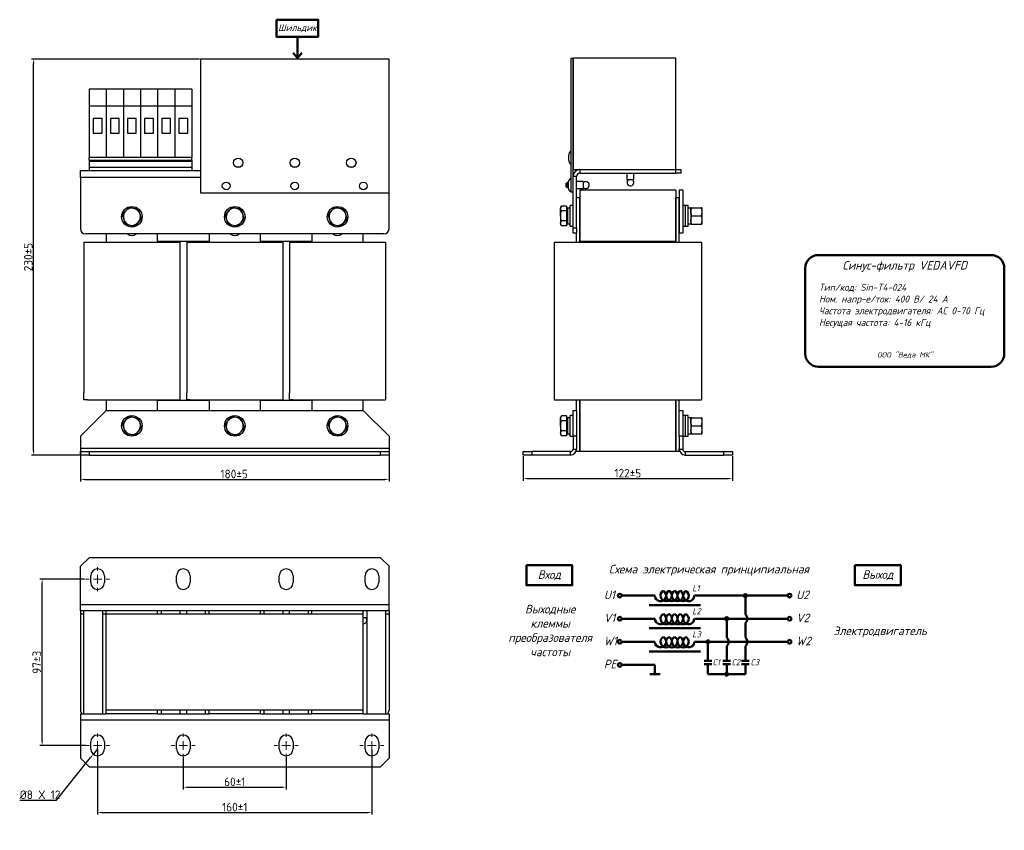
# Model space of a CAD drawing. Header units: millimetres. Extents: x 35 to 609, y 57 to 530.
import ezdxf

# ---------------------------------------------------------------- set-up
doc = ezdxf.new("R2010")
doc.units = ezdxf.units.MM
doc.layers.get('0').update_dxf_attribs({"lineweight": 50})
doc.styles.add('GOST-2.304_Type-B', font='GOST Common.ttf')
doc.styles.add('GOST-2.304_Type-B_italic', font='GOST Common Italic.ttf')
doc.dimstyles.new('ISO-25', dxfattribs={"dimtxt": 5, "dimasz": 2.5, "dimexe": 1.25, "dimexo": 0.625, "dimtad": 1, "dimtoh": 1, "dimdec": 0, "dimtxsty": 'GOST-2.304_Type-B', "dimcen": 2.5, "dimadec": 0, "dimazin": 0, "dimtfac": 1, "dimtdec": 0, "dimtmove": 0, "dimatfit": 3, "dimfxl": 1, "dimarcsym": 0})

# ---------------------------------------------------------------- blocks, each defined once
blk = doc.blocks.new('*D30')
at = {"color": 0, "linetype": 'Continuous', "lineweight": -2, "transparency": 16777216}
for p, q in [((70.28, 278.98), (70.28, 260.13)), ((250.28, 278.98), (250.28, 260.13)), ((72.78, 261.38), (247.78, 261.38))]:
    blk.add_line(p, q, dxfattribs=at)
at = {"color": 0, "linetype": 'Continuous', "transparency": 16777216}
for points in [[(72.78, 261.8), (72.78, 260.96), (70.28, 261.38)], [(247.78, 261.8), (247.78, 260.96), (250.28, 261.38)]]:
    blk.add_solid(points, dxfattribs=at)
at = {"layer": 'Defpoints', "color": 0, "linetype": 'Continuous', "transparency": 16777216}
for p in [(70.28, 279.6), (250.28, 279.6), (250.28, 261.38)]:
    blk.add_point(p, dxfattribs=at)
at = {"color": 0, "linetype": 'Continuous', "lineweight": 18, "transparency": 16777216, "insert": (159.92, 267), "char_height": 5, "attachment_point": 2, "style": 'GOST-2.304_Type-B'}
blk.add_mtext('180%%P5', dxfattribs=at)
blk = doc.blocks.new('*D31')
at = {"color": 0, "linetype": 'Continuous', "lineweight": -2, "transparency": 16777216}
for p, q in [((139.66, 506.6), (41.69, 506.6)), ((42.94, 278.1), (42.94, 504.1)), ((69.66, 275.6), (41.69, 275.6))]:
    blk.add_line(p, q, dxfattribs=at)
at = {"color": 0, "linetype": 'Continuous', "transparency": 16777216}
for points in [[(42.52, 504.1), (43.36, 504.1), (42.94, 506.6)], [(42.52, 278.1), (43.36, 278.1), (42.94, 275.6)]]:
    blk.add_solid(points, dxfattribs=at)
at = {"layer": 'Defpoints', "color": 0, "linetype": 'Continuous', "transparency": 16777216}
for p in [(42.94, 506.6), (140.28, 506.6), (70.28, 275.6)]:
    blk.add_point(p, dxfattribs=at)
at = {"color": 0, "linetype": 'Continuous', "lineweight": 18, "transparency": 16777216, "insert": (39.81, 391.1), "char_height": 5, "attachment_point": 5, "rotation": 90, "style": 'GOST-2.304_Type-B'}
blk.add_mtext('230%%P5', dxfattribs=at)
blk = doc.blocks.new('*D28')
at = {"color": 0, "linetype": 'Continuous', "lineweight": -2, "transparency": 16777216}
for p, q in [((130.28, 99.04), (130.28, 80.52)), ((190.28, 99.04), (190.28, 80.52)), ((132.78, 81.77), (187.78, 81.77))]:
    blk.add_line(p, q, dxfattribs=at)
at = {"color": 0, "linetype": 'Continuous', "transparency": 16777216}
for points in [[(132.78, 82.19), (132.78, 81.35), (130.28, 81.77)], [(187.78, 82.19), (187.78, 81.35), (190.28, 81.77)]]:
    blk.add_solid(points, dxfattribs=at)
at = {"layer": 'Defpoints', "color": 0, "linetype": 'Continuous', "transparency": 16777216}
for p in [(130.28, 99.66), (190.28, 99.66), (190.28, 81.77)]:
    blk.add_point(p, dxfattribs=at)
at = {"color": 0, "linetype": 'Continuous', "lineweight": 18, "transparency": 16777216, "insert": (160.28, 87.4), "char_height": 5, "attachment_point": 2, "style": 'GOST-2.304_Type-B'}
blk.add_mtext('60%%P1', dxfattribs=at)
blk = doc.blocks.new('*D27')
at = {"color": 0, "linetype": 'Continuous', "lineweight": -2, "transparency": 16777216}
for p, q in [((80.28, 103.54), (80.28, 65.75)), ((240.28, 103.54), (240.28, 65.75)), ((82.78, 67), (237.78, 67))]:
    blk.add_line(p, q, dxfattribs=at)
at = {"color": 0, "linetype": 'Continuous', "transparency": 16777216}
for points in [[(82.78, 67.42), (82.78, 66.59), (80.28, 67)], [(237.78, 67.42), (237.78, 66.59), (240.28, 67)]]:
    blk.add_solid(points, dxfattribs=at)
at = {"layer": 'Defpoints', "color": 0, "linetype": 'Continuous', "transparency": 16777216}
for p in [(80.28, 104.16), (240.28, 104.16), (240.28, 67)]:
    blk.add_point(p, dxfattribs=at)
at = {"color": 0, "linetype": 'Continuous', "lineweight": 18, "transparency": 16777216, "insert": (160.28, 72.63), "char_height": 5, "attachment_point": 2, "style": 'GOST-2.304_Type-B'}
blk.add_mtext('160%%P1', dxfattribs=at)
blk = doc.blocks.new('*D29')
at = {"color": 0, "linetype": 'Continuous', "lineweight": -2, "transparency": 16777216}
for p, q in [((72.66, 203.16), (46.66, 203.16)), ((47.91, 108.66), (47.91, 200.66)), ((73.16, 106.16), (46.66, 106.16))]:
    blk.add_line(p, q, dxfattribs=at)
at = {"color": 0, "linetype": 'Continuous', "transparency": 16777216}
for points in [[(47.49, 200.66), (48.32, 200.66), (47.91, 203.16)], [(47.49, 108.66), (48.32, 108.66), (47.91, 106.16)]]:
    blk.add_solid(points, dxfattribs=at)
at = {"layer": 'Defpoints', "color": 0, "linetype": 'Continuous', "transparency": 16777216}
for p in [(47.91, 203.16), (73.28, 203.16), (73.78, 106.16)]:
    blk.add_point(p, dxfattribs=at)
at = {"color": 0, "linetype": 'Continuous', "lineweight": 18, "transparency": 16777216, "insert": (42.28, 154.66), "char_height": 5, "attachment_point": 2, "rotation": 90, "style": 'GOST-2.304_Type-B'}
blk.add_mtext('97%%P3', dxfattribs=at)
blk = doc.blocks.new('*D26')
at = {"color": 0, "linetype": 'Continuous', "lineweight": -2, "transparency": 16777216}
for p, q in [((80.28, 104.16), (77.78, 101.04)), ((56.36, 74.25), (76.22, 99.09)), ((34.81, 74.25), (56.36, 74.25))]:
    blk.add_line(p, q, dxfattribs=at)
at = {"color": 0, "linetype": 'Continuous', "transparency": 16777216}
blk.add_solid([(75.9, 99.35), (76.55, 98.83), (77.78, 101.04)], dxfattribs=at)
at = {"layer": 'Defpoints', "color": 0, "linetype": 'Continuous', "transparency": 16777216}
for p in [(80.28, 104.16), (77.78, 101.04)]:
    blk.add_point(p, dxfattribs=at)
at = {"color": 0, "linetype": 'Continuous', "lineweight": 18, "transparency": 16777216, "insert": (34.81, 79.88), "char_height": 5, "attachment_point": 1, "style": 'GOST-2.304_Type-B'}
blk.add_mtext('%%C8 X 12', dxfattribs=at)
blk = doc.blocks.new('SW_CENTERMARKSYMBOL_0')
at = {"color": 0, "linetype": 'Continuous', "lineweight": 18}
for p, q in [((0, 5), (0, 7)), ((-5, 0), (-7, 0)), ((0, 0), (-2.5, 0)), ((0, 0), (0, 2.5)), ((0, 0), (0, -2.5)), ((0, 0), (2.5, 0)), ((5, 0), (7, 0)), ((0, -5), (0, -7))]:
    blk.add_line(p, q, dxfattribs=at)
blk = doc.blocks.new('SW_CENTERMARKSYMBOL_1')
at = {"color": 0, "linetype": 'Continuous', "lineweight": 18}
for p, q in [((0, 5), (0, 7)), ((-5, 0), (-7, 0)), ((0, 0), (-2.5, 0)), ((0, 0), (0, 2.5)), ((0, 0), (0, -2.5)), ((0, 0), (2.5, 0)), ((5, 0), (7, 0)), ((0, -5), (0, -7))]:
    blk.add_line(p, q, dxfattribs=at)
blk = doc.blocks.new('SW_CENTERMARKSYMBOL_3')
at = {"color": 0, "linetype": 'Continuous', "lineweight": 18}
for p, q in [((0, 5), (0, 7)), ((-5, 0), (-7, 0)), ((0, 0), (-2.5, 0)), ((0, 0), (0, 2.5)), ((0, 0), (0, -2.5)), ((0, 0), (2.5, 0)), ((5, 0), (7, 0)), ((0, -5), (0, -7))]:
    blk.add_line(p, q, dxfattribs=at)
blk = doc.blocks.new('*D32')
at = {"color": 0, "linetype": 'Continuous', "lineweight": -2, "transparency": 16777216}
for p, q in [((328.63, 274.98), (328.63, 260.6)), ((450.63, 274.98), (450.63, 260.6)), ((331.13, 261.85), (448.13, 261.85))]:
    blk.add_line(p, q, dxfattribs=at)
at = {"color": 0, "linetype": 'Continuous', "transparency": 16777216}
for points in [[(331.13, 262.27), (331.13, 261.44), (328.63, 261.85)], [(448.13, 262.27), (448.13, 261.44), (450.63, 261.85)]]:
    blk.add_solid(points, dxfattribs=at)
at = {"layer": 'Defpoints', "color": 0, "linetype": 'Continuous', "transparency": 16777216}
for p in [(328.63, 275.6), (450.63, 275.6), (450.63, 261.85)]:
    blk.add_point(p, dxfattribs=at)
at = {"color": 0, "linetype": 'Continuous', "lineweight": 18, "transparency": 16777216, "insert": (389.63, 267.48), "char_height": 5, "attachment_point": 2, "style": 'GOST-2.304_Type-B'}
blk.add_mtext('122±5', dxfattribs=at)

msp = doc.modelspace()

# ---------------------------------------------------------------- hatches: boundary and pattern name
for points in [[(457.3, 193.55, 1), (459.06, 193.55, 1)], [(446.42, 180.09, 1), (448.17, 180.09, 1)], [(435.5, 166.62, 1), (437.25, 166.62, 1)], [(446.42, 147.69, 1), (448.17, 147.69, 1)]]:
    msp.add_hatch(color=0).paths.add_polyline_path(points)

# ---------------------------------------------------------------- linework, layer by layer
for p, q in [((196.83, 519.62), (196.83, 507.06)), ((196.83, 507.06), (194.37, 510.34)), ((196.83, 507.06), (199.44, 510.34)), ((405.42, 193.55), (385.98, 193.55)), ((428.42, 193.55), (459.06, 193.55)), ((458.18, 193.55), (482.93, 193.55)), ((458.18, 193.55), (458.18, 182.57)), ((402.11, 187.95), (432.04, 187.95)), ((405.42, 180.09), (385.98, 180.09)), ((428.42, 180.09), (460.87, 180.09)), ((447.29, 180.09), (447.29, 169.1)), ((460.87, 180.09), (482.93, 180.09)), ((402.11, 174.48), (432.04, 174.48)), ((458.18, 177.61), (458.18, 169.1)), ((405.42, 166.62), (385.98, 166.62)), ((428.42, 166.62), (467.01, 166.62)), ((436.38, 166.62), (436.38, 155.57)), ((467.01, 166.62), (482.93, 166.62)), ((402.11, 161.02), (432.04, 161.02)), ((447.29, 164.14), (447.29, 155.57)), ((458.18, 164.14), (458.18, 155.57)), ((434.18, 155.57), (438.57, 155.57)), ((445.1, 155.57), (449.49, 155.57)), ((455.98, 155.57), (460.38, 155.57)), ((405.42, 153.16), (385.98, 153.16)), ((405.42, 153.16), (405.42, 147.69)), ((434.18, 153.5), (438.57, 153.5)), ((436.38, 153.5), (436.38, 147.69)), ((445.1, 153.5), (449.49, 153.5)), ((447.29, 147.69), (447.29, 153.5)), ((455.98, 153.5), (460.38, 153.5)), ((458.18, 147.69), (458.18, 153.5)), ((408.39, 147.69), (402.46, 147.69)), ((436.38, 147.69), (450.52, 147.69)), ((447.29, 147.69), (458.18, 147.69))]:
    msp.add_line(p, q)
at = {"color": 7, "linetype": 'Continuous', "lineweight": 25}
for p, q in [((250.28, 506.6), (140.28, 506.6)), ((140.28, 506.6), (140.28, 428.6)), ((250.28, 428.6), (250.28, 506.6)), ((356.63, 429.1), (356.63, 507.1)), ((356.63, 507.1), (357.63, 507.1)), ((357.63, 429.1), (357.63, 507.1)), ((417.63, 507.1), (357.63, 507.1)), ((357.63, 507.1), (357.63, 442.1)), ((417.63, 442.1), (417.63, 507.1)), ((85.28, 489.1), (75.28, 489.1)), ((75.28, 489.1), (75.28, 479.1)), ((85.28, 489.1), (85.28, 479.1)), ((95.28, 489.1), (85.28, 489.1)), ((95.28, 489.1), (95.28, 479.1)), ((105.28, 489.1), (95.28, 489.1)), ((115.28, 489.1), (105.28, 489.1)), ((105.28, 489.1), (105.28, 479.1)), ((115.28, 489.1), (115.28, 479.1)), ((125.28, 489.1), (115.28, 489.1)), ((135.28, 489.1), (125.28, 489.1)), ((125.28, 489.1), (125.28, 479.1)), ((135.28, 489.1), (135.28, 479.1)), ((85.28, 479.1), (75.28, 479.1)), ((75.28, 479.1), (75.28, 449.1)), ((85.28, 479.1), (85.28, 449.1)), ((95.28, 479.1), (85.28, 479.1)), ((95.28, 479.1), (95.28, 449.1)), ((105.28, 479.1), (95.28, 479.1)), ((115.28, 479.1), (105.28, 479.1)), ((105.28, 479.1), (105.28, 449.1)), ((115.28, 479.1), (115.28, 449.1)), ((125.28, 479.1), (115.28, 479.1)), ((135.28, 479.1), (125.28, 479.1)), ((125.28, 479.1), (125.28, 449.1)), ((135.28, 479.1), (135.28, 449.1)), ((77.71, 471.96), (77.71, 463.43)), ((82.86, 471.96), (77.71, 471.96)), ((82.86, 463.43), (82.86, 471.96)), ((87.71, 471.96), (87.71, 463.43)), ((92.86, 471.96), (87.71, 471.96)), ((92.86, 463.43), (92.86, 471.96)), ((97.71, 471.96), (97.71, 463.43)), ((102.86, 471.96), (97.71, 471.96)), ((102.86, 463.43), (102.86, 471.96)), ((107.71, 471.96), (107.71, 463.43)), ((112.86, 471.96), (107.71, 471.96)), ((112.86, 463.43), (112.86, 471.96)), ((117.71, 471.96), (117.71, 463.43)), ((122.86, 471.96), (117.71, 471.96)), ((122.86, 463.43), (122.86, 471.96)), ((127.71, 471.96), (127.71, 463.43)), ((132.86, 471.96), (127.71, 471.96)), ((132.86, 463.43), (132.86, 471.96)), ((77.71, 463.43), (82.86, 463.43)), ((87.71, 463.43), (92.86, 463.43)), ((97.71, 463.43), (102.86, 463.43)), ((107.71, 463.43), (112.86, 463.43)), ((117.71, 463.43), (122.86, 463.43)), ((127.71, 463.43), (132.86, 463.43)), ((85.28, 449.1), (75.28, 449.1)), ((75.28, 447.6), (75.28, 449.1)), ((95.28, 449.1), (85.28, 449.1)), ((105.28, 449.1), (95.28, 449.1)), ((115.28, 449.1), (105.28, 449.1)), ((125.28, 449.1), (115.28, 449.1)), ((135.28, 449.1), (125.28, 449.1)), ((135.28, 447.6), (135.28, 449.1)), ((355.13, 447.6), (355.13, 450.6)), ((75.28, 447.6), (135.28, 447.6)), ((75.28, 447.6), (75.28, 447.1)), ((75.28, 447.1), (135.28, 447.1)), ((75.28, 447.1), (75.28, 443.6)), ((75.28, 443.6), (135.28, 443.6)), ((75.28, 443.6), (75.28, 441.6)), ((135.28, 447.6), (135.28, 447.1)), ((135.28, 447.1), (135.28, 443.6)), ((135.28, 443.6), (135.28, 441.6)), ((163.43, 443.6), (161.14, 443.6)), ((196.43, 443.6), (194.14, 443.6)), ((229.43, 443.6), (227.14, 443.6)), ((70.28, 441.6), (140.28, 441.6)), ((70.28, 437.6), (70.28, 441.6)), ((70.28, 437.6), (70.28, 407.6)), ((357.63, 442.1), (417.63, 442.1)), ((359.63, 438.1), (357.63, 438.1)), ((357.63, 408.1), (357.63, 438.1)), ((359.63, 408.1), (359.63, 438.1)), ((361.63, 442.1), (361.63, 440.1)), ((361.63, 442.1), (417.63, 442.1)), ((361.63, 440.1), (417.63, 440.1)), ((389.13, 440.1), (389.13, 436.1)), ((393.13, 436.1), (393.13, 440.1)), ((417.63, 440.1), (417.63, 442.1)), ((417.63, 442.1), (420.63, 442.1)), ((420.63, 440.1), (417.63, 440.1)), ((420.63, 442.1), (420.63, 440.1)), ((354.13, 434.6), (353.63, 434.1)), ((353.63, 434.02), (353.63, 434.1)), ((353.63, 432.1), (353.63, 434.02)), ((353.63, 432.1), (354.13, 431.6)), ((354.78, 434.6), (354.13, 434.6)), ((354.13, 434.6), (354.13, 434.49)), ((354.13, 434.49), (354.13, 431.6)), ((354.13, 431.6), (354.78, 431.6)), ((354.78, 434.6), (354.78, 431.6)), ((363.63, 435.1), (359.63, 435.1)), ((359.63, 431.1), (363.63, 431.1)), ((363.63, 435.1), (363.63, 434.95)), ((363.63, 434.95), (363.63, 431.1)), ((393.13, 436.1), (389.13, 436.1)), ((140.28, 428.6), (250.28, 428.6)), ((250.28, 407.6), (250.28, 428.6)), ((356.63, 429.1), (357.63, 429.1)), ((361.63, 425.6), (359.63, 425.6)), ((361.63, 430.1), (361.63, 400.1)), ((417.63, 430.1), (361.63, 430.1)), ((361.63, 399.85), (361.63, 425.6)), ((417.63, 430.1), (417.63, 400.1)), ((419.63, 425.6), (417.63, 425.6)), ((417.63, 399.85), (417.63, 425.6)), ((421.63, 430.1), (419.63, 430.1)), ((419.63, 430.1), (419.63, 405.1)), ((419.63, 399.85), (419.63, 425.6)), ((421.63, 430.1), (421.63, 405.1)), ((98.45, 420.08), (96.54, 417.92)), ((158.45, 420.08), (156.54, 417.92)), ((218.45, 420.08), (216.54, 417.92)), ((350.88, 420.87), (350.43, 420.1)), ((350.43, 420.1), (350.43, 419.43)), ((350.43, 415.1), (350.43, 419.43)), ((353.93, 420.87), (350.88, 420.87)), ((353.93, 420.87), (353.93, 417.99)), ((354.43, 419.41), (353.93, 419.7)), ((356.03, 419.72), (354.43, 419.72)), ((354.43, 419.72), (354.43, 410.46)), ((357.63, 421.1), (356.03, 421.1)), ((356.03, 409.1), (356.03, 421.1)), ((423.23, 421.1), (421.63, 421.1)), ((424.83, 421.1), (423.23, 421.1)), ((423.23, 409.1), (423.23, 421.1)), ((424.83, 409.1), (424.83, 421.1)), ((426.43, 419.72), (424.83, 419.72)), ((426.43, 417.46), (426.43, 419.82)), ((426.85, 419.82), (432.41, 419.82)), ((432.83, 419.82), (432.83, 417.46)), ((96.54, 417.92), (94.63, 415.76)), ((94.63, 415.76), (95.54, 413.02)), ((105.03, 416.18), (104.11, 418.92)), ((105.94, 413.45), (105.03, 416.18)), ((156.54, 417.92), (154.63, 415.76)), ((154.63, 415.76), (155.54, 413.02)), ((165.03, 416.18), (164.11, 418.92)), ((165.94, 413.45), (165.03, 416.18)), ((216.54, 417.92), (214.63, 415.76)), ((214.63, 415.76), (215.54, 413.02)), ((225.03, 416.18), (224.11, 418.92)), ((225.94, 413.45), (225.03, 416.18)), ((350.43, 415.1), (350.43, 410.77)), ((353.93, 417.99), (350.88, 417.99)), ((353.93, 417.99), (353.93, 412.21)), ((426.43, 417.46), (426.43, 412.74)), ((426.85, 415.1), (432.41, 415.1)), ((432.83, 417.46), (432.83, 412.74)), ((95.54, 413.02), (96.45, 410.28)), ((102.11, 409.12), (104.03, 411.28)), ((104.03, 411.28), (105.94, 413.45)), ((155.54, 413.02), (156.45, 410.28)), ((162.11, 409.12), (164.03, 411.28)), ((164.03, 411.28), (165.94, 413.45)), ((215.54, 413.02), (216.45, 410.28)), ((222.11, 409.12), (224.03, 411.28)), ((224.03, 411.28), (225.94, 413.45)), ((350.43, 410.77), (350.43, 410.1)), ((350.43, 410.1), (350.88, 409.33)), ((353.93, 412.21), (350.88, 412.21)), ((353.93, 409.33), (350.88, 409.33)), ((353.93, 412.21), (353.93, 409.33)), ((353.93, 410.5), (354.43, 410.79)), ((354.43, 410.46), (356.03, 410.46)), ((356.03, 409.1), (357.63, 409.1)), ((357.63, 408.1), (359.63, 408.1)), ((357.63, 405.1), (357.63, 408.1)), ((359.63, 408.1), (359.63, 405.1)), ((421.63, 409.1), (423.23, 409.1)), ((423.23, 409.1), (424.83, 409.1)), ((424.83, 410.46), (426.43, 410.46)), ((426.43, 412.74), (426.43, 410.38)), ((426.85, 410.38), (432.41, 410.38)), ((432.83, 412.74), (432.83, 410.38)), ((247.28, 404.6), (73.28, 404.6)), ((85.28, 404.6), (85.28, 399.85)), ((115.28, 399.85), (115.28, 404.6)), ((145.28, 404.6), (145.28, 399.85)), ((175.28, 399.85), (175.28, 404.6)), ((205.28, 404.6), (205.28, 399.85)), ((235.28, 399.85), (235.28, 404.6)), ((359.63, 405.1), (357.63, 405.1)), ((359.63, 399.85), (359.63, 405.1)), ((421.63, 405.1), (419.63, 405.1)), ((72.28, 399.85), (72.28, 311.85)), ((72.28, 399.85), (84.28, 399.85)), ((84.28, 399.85), (116.28, 399.85)), ((145.28, 400.1), (115.28, 400.1)), ((116.28, 399.85), (126.28, 399.85)), ((126.28, 399.85), (128.28, 399.85)), ((128.28, 399.85), (128.28, 395.85)), ((132.28, 399.85), (132.28, 311.85)), ((132.28, 399.85), (144.28, 399.85)), ((144.28, 399.85), (176.28, 399.85)), ((205.28, 400.1), (175.28, 400.1)), ((176.28, 399.85), (186.28, 399.85)), ((186.28, 399.85), (188.28, 399.85)), ((188.28, 399.85), (188.28, 395.85)), ((192.28, 399.85), (192.28, 311.85)), ((192.28, 399.85), (204.28, 399.85)), ((204.28, 399.85), (236.28, 399.85)), ((236.28, 399.85), (246.28, 399.85)), ((246.28, 399.85), (248.28, 399.85)), ((248.28, 399.85), (248.28, 395.85)), ((346.63, 399.85), (420.63, 399.85)), ((346.63, 399.85), (346.63, 307.85)), ((417.63, 400.1), (361.63, 400.1)), ((420.63, 399.85), (432.63, 399.85)), ((432.63, 399.85), (432.63, 307.85)), ((128.28, 395.85), (128.28, 307.85)), ((188.28, 395.85), (188.28, 307.85)), ((248.28, 395.85), (248.28, 307.85)), ((72.28, 307.85), (72.28, 311.85)), ((132.28, 307.85), (132.28, 311.85)), ((192.28, 307.85), (192.28, 311.85)), ((74.28, 307.85), (72.28, 307.85)), ((74.28, 307.85), (84.28, 307.85)), ((84.28, 307.85), (116.28, 307.85)), ((85.28, 307.6), (85.28, 301.6)), ((115.28, 301.6), (115.28, 307.6)), ((115.28, 307.6), (145.28, 307.6)), ((116.28, 307.85), (128.28, 307.85)), ((134.28, 307.85), (132.28, 307.85)), ((134.28, 307.85), (144.28, 307.85)), ((144.28, 307.85), (176.28, 307.85)), ((145.28, 307.6), (145.28, 301.6)), ((175.28, 301.6), (175.28, 307.6)), ((175.28, 307.6), (205.28, 307.6)), ((176.28, 307.85), (188.28, 307.85)), ((194.28, 307.85), (192.28, 307.85)), ((194.28, 307.85), (204.28, 307.85)), ((204.28, 307.85), (236.28, 307.85)), ((205.28, 307.6), (205.28, 301.6)), ((235.28, 301.6), (235.28, 307.6)), ((236.28, 307.85), (248.28, 307.85)), ((346.63, 307.85), (358.63, 307.85)), ((358.63, 307.85), (420.63, 307.85)), ((359.63, 301.6), (359.63, 307.85)), ((361.63, 277.6), (361.63, 307.85)), ((361.63, 307.6), (361.63, 277.6)), ((417.63, 307.6), (361.63, 307.6)), ((417.63, 277.6), (417.63, 307.85)), ((417.63, 307.6), (417.63, 277.6)), ((419.63, 301.6), (419.63, 307.85)), ((420.63, 307.85), (432.63, 307.85)), ((85.28, 301.6), (70.28, 286.6)), ((85.28, 301.6), (235.28, 301.6)), ((250.28, 286.6), (235.28, 301.6)), ((357.63, 301.6), (359.63, 301.6)), ((357.63, 286.6), (357.63, 301.6)), ((359.63, 301.6), (359.63, 286.6)), ((419.63, 286.6), (419.63, 301.6)), ((419.63, 301.6), (421.63, 301.6)), ((421.63, 301.6), (421.63, 286.6)), ((96.54, 295.92), (94.63, 293.76)), ((94.63, 293.76), (95.54, 291.02)), ((98.45, 298.08), (96.54, 295.92)), ((105.03, 294.18), (104.11, 296.92)), ((105.94, 291.45), (105.03, 294.18)), ((156.54, 295.92), (154.63, 293.76)), ((156.54, 295.92), (154.63, 293.76)), ((154.63, 293.76), (155.54, 291.02)), ((154.63, 293.76), (155.54, 291.02)), ((158.45, 298.08), (156.54, 295.92)), ((158.45, 298.08), (156.54, 295.92)), ((165.03, 294.18), (164.11, 296.92)), ((165.03, 294.18), (164.11, 296.92)), ((165.94, 291.45), (165.03, 294.18)), ((165.94, 291.45), (165.03, 294.18)), ((216.54, 295.92), (214.63, 293.76)), ((214.63, 293.76), (215.54, 291.02)), ((218.45, 298.08), (216.54, 295.92)), ((225.03, 294.18), (224.11, 296.92)), ((225.94, 291.45), (225.03, 294.18)), ((350.88, 298.37), (350.43, 297.6)), ((350.43, 297.6), (350.43, 296.93)), ((350.43, 292.6), (350.43, 296.93)), ((353.93, 298.37), (350.88, 298.37)), ((353.93, 295.49), (350.88, 295.49)), ((353.93, 298.37), (353.93, 295.49)), ((354.43, 296.91), (353.93, 297.2)), ((353.93, 295.49), (353.93, 289.71)), ((356.03, 297.22), (354.43, 297.22)), ((354.43, 297.22), (354.43, 287.96)), ((357.63, 298.6), (356.03, 298.6)), ((356.03, 286.6), (356.03, 298.6)), ((423.23, 298.6), (421.63, 298.6)), ((424.83, 298.6), (423.23, 298.6)), ((423.23, 286.6), (423.23, 298.6)), ((424.83, 286.6), (424.83, 298.6)), ((426.43, 297.22), (424.83, 297.22)), ((426.43, 294.96), (426.43, 297.32)), ((426.43, 294.96), (426.43, 290.24)), ((426.85, 297.32), (432.41, 297.32)), ((432.83, 297.32), (432.83, 294.96)), ((432.83, 294.96), (432.83, 290.24)), ((95.54, 291.02), (96.45, 288.28)), ((102.11, 287.12), (104.03, 289.28)), ((104.03, 289.28), (105.94, 291.45)), ((155.54, 291.02), (156.45, 288.28)), ((155.54, 291.02), (156.45, 288.28)), ((162.11, 287.12), (164.03, 289.28)), ((162.11, 287.12), (164.03, 289.28)), ((164.03, 289.28), (165.94, 291.45)), ((164.03, 289.28), (165.94, 291.45)), ((215.54, 291.02), (216.45, 288.28)), ((222.11, 287.12), (224.03, 289.28)), ((224.03, 289.28), (225.94, 291.45)), ((350.43, 292.6), (350.43, 288.27)), ((350.43, 288.27), (350.43, 287.6)), ((350.43, 287.6), (350.88, 286.83)), ((353.93, 289.71), (350.88, 289.71)), ((353.93, 289.71), (353.93, 286.83)), ((353.93, 288), (354.43, 288.29)), ((354.43, 287.96), (356.03, 287.96)), ((424.83, 287.96), (426.43, 287.96)), ((426.43, 290.24), (426.43, 287.88)), ((426.85, 292.6), (432.41, 292.6)), ((426.85, 287.88), (432.41, 287.88)), ((432.83, 290.24), (432.83, 287.88)), ((70.28, 286.6), (70.28, 279.6)), ((250.28, 286.6), (250.28, 279.6)), ((353.93, 286.83), (350.88, 286.83)), ((356.03, 286.6), (357.63, 286.6)), ((357.63, 286.6), (357.63, 279.1)), ((359.63, 286.6), (357.63, 286.6)), ((359.63, 286.6), (359.63, 279.1)), ((419.63, 286.6), (419.63, 279.1)), ((421.63, 286.6), (419.63, 286.6)), ((421.63, 286.6), (423.23, 286.6)), ((421.63, 286.6), (421.63, 279.1)), ((423.23, 286.6), (424.83, 286.6)), ((70.28, 279.6), (70.28, 277.6)), ((70.28, 279.6), (250.28, 279.6)), ((70.28, 275.6), (70.28, 277.6)), ((70.28, 277.6), (75.28, 277.6)), ((75.28, 277.6), (75.28, 275.6)), ((75.28, 277.6), (245.28, 277.6)), ((245.28, 275.6), (245.28, 277.6)), ((245.28, 277.6), (250.28, 277.6)), ((250.28, 279.6), (250.28, 277.6)), ((250.28, 277.6), (250.28, 275.6)), ((328.63, 275.6), (328.63, 277.6)), ((328.63, 277.6), (333.63, 277.6)), ((333.63, 277.6), (333.63, 275.6)), ((356.13, 277.6), (333.63, 277.6)), ((356.13, 275.6), (356.13, 277.6)), ((357.63, 279.1), (359.63, 279.1)), ((359.63, 277.6), (359.63, 279.1)), ((361.63, 277.6), (359.63, 277.6)), ((417.63, 277.6), (361.63, 277.6)), ((419.63, 277.6), (417.63, 277.6)), ((419.63, 279.1), (421.63, 279.1)), ((419.63, 277.6), (419.63, 279.1)), ((423.13, 277.6), (423.13, 275.6)), ((423.13, 277.6), (445.63, 277.6)), ((445.63, 275.6), (445.63, 277.6)), ((445.63, 277.6), (450.63, 277.6)), ((450.63, 277.6), (450.63, 275.6)), ((75.28, 275.6), (70.28, 275.6)), ((75.28, 275.6), (245.28, 275.6)), ((250.28, 275.6), (245.28, 275.6)), ((333.63, 275.6), (328.63, 275.6)), ((356.13, 275.6), (333.63, 275.6)), ((423.13, 275.6), (445.63, 275.6)), ((450.63, 275.6), (445.63, 275.6)), ((75.28, 215.66), (70.28, 210.66)), ((245.28, 215.66), (75.28, 215.66)), ((250.28, 210.66), (245.28, 215.66)), ((70.28, 188.16), (70.28, 210.66)), ((250.28, 188.16), (250.28, 210.66)), ((76.28, 201.16), (76.28, 205.16)), ((84.28, 205.16), (84.28, 201.16)), ((126.28, 201.16), (126.28, 205.16)), ((134.28, 205.16), (134.28, 201.16)), ((186.28, 201.16), (186.28, 205.16)), ((194.28, 205.16), (194.28, 201.16)), ((236.28, 201.16), (236.28, 205.16)), ((244.28, 205.16), (244.28, 201.16)), ((250.28, 188.16), (70.28, 188.16)), ((70.28, 184.66), (70.28, 188.16)), ((85.28, 184.66), (70.28, 184.66)), ((70.28, 184.66), (70.28, 182.66)), ((72.28, 124.66), (72.28, 184.66)), ((83.28, 124.66), (83.28, 184.66)), ((85.28, 182.66), (85.28, 184.66)), ((115.28, 184.66), (85.28, 184.66)), ((145.28, 184.66), (115.28, 184.66)), ((115.28, 182.66), (115.28, 184.66)), ((117.28, 184.66), (117.28, 182.66)), ((128.28, 184.66), (128.28, 182.66)), ((132.28, 182.66), (132.28, 184.66)), ((143.28, 182.66), (143.28, 184.66)), ((175.28, 184.66), (145.28, 184.66)), ((145.28, 182.66), (145.28, 184.66)), ((205.28, 184.66), (175.28, 184.66)), ((175.28, 182.66), (175.28, 184.66)), ((177.28, 184.66), (177.28, 182.66)), ((188.28, 184.66), (188.28, 182.66)), ((192.28, 182.66), (192.28, 184.66)), ((203.28, 182.66), (203.28, 184.66)), ((205.28, 182.66), (205.28, 184.66)), ((235.28, 184.66), (205.28, 184.66)), ((250.28, 184.66), (235.28, 184.66)), ((235.28, 182.66), (235.28, 184.66)), ((237.28, 184.66), (237.28, 124.66)), ((248.28, 184.66), (248.28, 124.66)), ((250.28, 184.66), (250.28, 188.16)), ((250.28, 184.66), (250.28, 182.66)), ((70.28, 182.66), (70.28, 126.66)), ((115.28, 182.66), (85.28, 182.66)), ((85.28, 126.66), (85.28, 182.66)), ((235.28, 182.66), (85.28, 182.66)), ((175.28, 182.66), (145.28, 182.66)), ((235.28, 182.66), (205.28, 182.66)), ((235.28, 126.66), (235.28, 182.66)), ((237.28, 180.66), (235.28, 180.66)), ((250.28, 182.66), (250.28, 126.66)), ((85.28, 124.66), (85.28, 126.66)), ((115.28, 126.66), (85.28, 126.66)), ((235.28, 126.66), (85.28, 126.66)), ((115.28, 124.66), (115.28, 126.66)), ((117.28, 126.66), (117.28, 124.66)), ((128.28, 126.66), (128.28, 124.66)), ((132.28, 124.66), (132.28, 126.66)), ((143.28, 124.66), (143.28, 126.66)), ((145.28, 124.66), (145.28, 126.66)), ((175.28, 126.66), (145.28, 126.66)), ((175.28, 124.66), (175.28, 126.66)), ((177.28, 126.66), (177.28, 124.66)), ((188.28, 126.66), (188.28, 124.66)), ((192.28, 124.66), (192.28, 126.66)), ((203.28, 124.66), (203.28, 126.66)), ((205.28, 124.66), (205.28, 126.66)), ((235.28, 126.66), (205.28, 126.66)), ((235.28, 124.66), (235.28, 126.66)), ((70.28, 124.66), (85.28, 124.66)), ((70.28, 124.66), (70.28, 121.16)), ((70.28, 121.16), (250.28, 121.16)), ((70.28, 121.16), (70.28, 98.66)), ((115.28, 124.66), (85.28, 124.66)), ((115.28, 124.66), (145.28, 124.66)), ((175.28, 124.66), (145.28, 124.66)), ((175.28, 124.66), (205.28, 124.66)), ((235.28, 124.66), (205.28, 124.66)), ((235.28, 124.66), (250.28, 124.66)), ((250.28, 124.66), (250.28, 121.16)), ((250.28, 121.16), (250.28, 98.66)), ((76.28, 104.16), (76.28, 108.16)), ((84.28, 108.16), (84.28, 104.16)), ((126.28, 104.16), (126.28, 108.16)), ((134.28, 108.16), (134.28, 104.16)), ((186.28, 104.16), (186.28, 108.16)), ((194.28, 108.16), (194.28, 104.16)), ((236.28, 104.16), (236.28, 108.16)), ((244.28, 108.16), (244.28, 104.16)), ((70.28, 98.66), (75.28, 93.66)), ((245.28, 93.66), (250.28, 98.66)), ((75.28, 93.66), (245.28, 93.66))]:
    msp.add_line(p, q, dxfattribs=at)
at = {"color": 8, "linetype": 'Continuous', "lineweight": 25}
for p, q in [((140.28, 437.6), (70.28, 437.6)), ((72.28, 182.66), (70.28, 182.66)), ((85.28, 182.66), (83.28, 182.66)), ((250.28, 182.66), (248.28, 182.66))]:
    msp.add_line(p, q, dxfattribs=at)
for points in [[(184.63, 529.6), (209.04, 529.6), (209.04, 519.62), (184.63, 519.62)], [(330.45, 211.3), (357.21, 211.3), (357.21, 199.61), (330.45, 199.61)], [(522.1, 211.3), (548.87, 211.3), (548.87, 199.61), (522.1, 199.61)]]:
    msp.add_lwpolyline(points, close=True)
msp.add_lwpolyline([(500.76, 392.27), (601.59, 392.27, -0.414214), (609.27, 384.59), (609.27, 334.75, -0.414214), (601.59, 327.07), (500.76, 327.07, -0.414214), (493.08, 334.75), (493.08, 384.59, -0.414214)], format="xyb", close=True)
at = {"color": 7, "linetype": 'Continuous', "lineweight": 25}
for centre, radius in [((162.28, 446.1), 2.75), ((195.28, 446.1), 2.75), ((228.28, 446.1), 2.75), ((155.28, 432.6), 2.25), ((195.28, 432.6), 2.25), ((235.28, 432.6), 2.25), ((100.28, 414.6), 6), ((160.28, 414.6), 6), ((220.28, 414.6), 6), ((100.28, 292.6), 6), ((160.28, 292.6), 6), ((220.28, 292.6), 6)]:
    msp.add_circle(centre, radius, dxfattribs=at)
for centre in [(384.9, 193.55), (484, 193.55), (384.9, 180.09), (484, 180.09), (384.9, 166.62), (484, 166.62), (384.9, 153.16)]:
    msp.add_circle(centre, 1.08)
at = {"color": 0}
for centre in [(458.18, 193.55), (447.29, 180.09), (436.38, 166.62), (447.29, 147.69)]:
    msp.add_circle(centre, 0.876, dxfattribs=at)
at = {"color": 7, "linetype": 'Continuous', "lineweight": 25}
for centre, radius, start, end in [((357.96, 450.6), 2.83, 118.07249, 180), ((357.96, 447.6), 2.83, 180, 241.92751), ((361.63, 438.1), 4, 90, 180), ((361.63, 438.1), 2, 90, 180), ((365.13, 433.1), 2, 221.40962, 90), ((365.13, 433.1), 2, 90, 138.59038), ((391.13, 434.6), 2, 131.40962, 0), ((391.13, 434.6), 2, 0, 48.59038), ((100.28, 414.6), 5, 78.4617, 138.4617), ((100.28, 414.6), 5, 18.4617, 78.4617), ((160.28, 414.6), 5, 78.4617, 138.4617), ((160.28, 414.6), 5, 18.4617, 78.4617), ((220.28, 414.6), 5, 78.4617, 138.4617), ((220.28, 414.6), 5, 18.4617, 78.4617), ((100.28, 414.6), 5, 138.4617, 198.4617), ((100.28, 414.6), 5, 318.4617, 18.4617), ((160.28, 414.6), 5, 138.4617, 198.4617), ((160.28, 414.6), 5, 318.4617, 18.4617), ((220.28, 414.6), 5, 138.4617, 198.4617), ((220.28, 414.6), 5, 318.4617, 18.4617), ((100.28, 414.6), 5, 198.4617, 258.4617), ((100.28, 414.6), 5, 258.4617, 318.4617), ((160.28, 414.6), 5, 198.4617, 258.4617), ((160.28, 414.6), 5, 258.4617, 318.4617), ((220.28, 414.6), 5, 198.4617, 258.4617), ((220.28, 414.6), 5, 258.4617, 318.4617), ((73.28, 407.6), 3, 180, 270), ((100.28, 407.6), 4, 228.59038, 311.40962), ((160.28, 407.6), 4, 228.59038, 311.40962), ((220.28, 407.6), 4, 228.59038, 311.40962), ((247.28, 407.6), 3, 270, 0), ((100.28, 292.6), 5, 138.4617, 198.4617), ((100.28, 292.6), 5, 78.4617, 138.4617), ((100.28, 292.6), 5, 18.4617, 78.4617), ((100.28, 292.6), 5, 318.4617, 18.4617), ((160.28, 292.6), 5, 138.4617, 198.4617), ((160.28, 292.6), 5, 78.4617, 138.4617), ((160.28, 292.6), 5, 18.4617, 78.4617), ((160.28, 292.6), 5, 318.4617, 18.4617), ((220.28, 292.6), 5, 138.4617, 198.4617), ((220.28, 292.6), 5, 78.4617, 138.4617), ((220.28, 292.6), 5, 18.4617, 78.4617), ((220.28, 292.6), 5, 318.4617, 18.4617), ((100.28, 292.6), 5, 198.4617, 258.4617), ((100.28, 292.6), 5, 258.4617, 318.4617), ((160.28, 292.6), 5, 198.4617, 258.4617), ((160.28, 292.6), 5, 258.4617, 318.4617), ((220.28, 292.6), 5, 198.4617, 258.4617), ((220.28, 292.6), 5, 258.4617, 318.4617), ((356.13, 279.1), 1.5, 270, 0), ((356.13, 279.1), 3.5, 270, 0), ((423.13, 279.1), 3.5, 180, 270), ((423.13, 279.1), 1.5, 180, 270), ((80.28, 205.16), 4, 0, 180), ((130.28, 205.16), 4, 0, 180), ((190.28, 205.16), 4, 0, 180), ((240.28, 205.16), 4, 0, 180), ((80.28, 201.16), 4, 180, 0), ((130.28, 201.16), 4, 180, 0), ((190.28, 201.16), 4, 180, 0), ((240.28, 201.16), 4, 180, 0), ((235.28, 179.16), 2, 270, 0), ((235.28, 179.16), 2, 0, 48.59038), ((73.28, 126.66), 3, 180, 221.81031), ((247.28, 126.66), 3, 318.18969, 0), ((80.28, 108.16), 4, 0, 180), ((130.28, 108.16), 4, 0, 180), ((190.28, 108.16), 4, 0, 180), ((240.28, 108.16), 4, 0, 180), ((80.28, 104.16), 4, 180, 0), ((130.28, 104.16), 4, 180, 0), ((190.28, 104.16), 4, 180, 0), ((240.28, 104.16), 4, 180, 0)]:
    msp.add_arc(centre, radius, start, end, dxfattribs=at)
for centre, radius, start, end in [((408.71, 193.55), 3.28, 180, 60), ((411.99, 193.55), 3.28, 120, 60), ((415.28, 193.55), 3.28, 120, 60), ((418.56, 193.55), 3.28, 120, 60), ((421.85, 193.55), 3.28, 120, 60), ((425.13, 193.55), 3.28, 120, 0), ((408.71, 180.09), 3.28, 180, 60), ((411.99, 180.09), 3.28, 120, 60), ((415.28, 180.09), 3.28, 120, 60), ((418.56, 180.09), 3.28, 120, 60), ((421.85, 180.09), 3.28, 120, 60), ((425.13, 180.09), 3.28, 120, 0), ((456.18, 180.09), 3.19, 308.94144, 51.05856), ((408.71, 166.62), 3.28, 180, 60), ((411.99, 166.62), 3.28, 120, 60), ((415.28, 166.62), 3.28, 120, 60), ((418.56, 166.62), 3.28, 120, 60), ((421.85, 166.62), 3.28, 120, 60), ((425.13, 166.62), 3.28, 120, 0), ((445.29, 166.62), 3.19, 308.94144, 51.05856), ((456.18, 166.62), 3.19, 308.94144, 51.05856)]:
    msp.add_arc(centre, radius, start, end)
for major_axis, start_param, end_param in [((0, 4), 0, 1.1864), ((0, -4), 5.096786, 6.283185)]:
    msp.add_ellipse((356.63, 433.1), major_axis=major_axis, ratio=0.5, start_param=start_param, end_param=end_param, dxfattribs=at)
for points, knots in [([(101.28, 419.5), (100.36, 419.69), (99.41, 419.88), (98.48, 420.07), (98.45, 420.08)], [0, 0, 0, 0, 0.973005, 1, 1, 1, 1]), ([(104.11, 418.92), (103.88, 418.97), (102.94, 419.16), (101.99, 419.35), (101.28, 419.5)], [0, 0, 0, 0, 0.2530658, 1, 1, 1, 1]), ([(161.28, 419.5), (160.36, 419.69), (159.41, 419.88), (158.48, 420.07), (158.45, 420.08)], [0, 0, 0, 0, 0.973005, 1, 1, 1, 1]), ([(164.11, 418.92), (163.88, 418.97), (162.94, 419.16), (161.99, 419.35), (161.28, 419.5)], [0, 0, 0, 0, 0.253067, 1, 1, 1, 1]), ([(221.28, 419.5), (220.36, 419.69), (219.41, 419.88), (218.48, 420.07), (218.45, 420.08)], [0, 0, 0, 0, 0.973005, 1, 1, 1, 1]), ([(224.11, 418.92), (223.88, 418.97), (222.94, 419.16), (221.99, 419.35), (221.28, 419.5)], [0, 0, 0, 0, 0.2530658, 1, 1, 1, 1]), ([(350.43, 419.43), (350.43, 419.46), (350.44, 419.95), (350.67, 420.43), (350.88, 420.87)], [0, 0, 0, 0, 0.070201, 1, 1, 1, 1]), ([(350.88, 417.99), (350.75, 418.22), (350.5, 418.69), (350.45, 419.18), (350.43, 419.43)], [0, 0, 0, 0, 0.495458, 1, 1, 1, 1]), ([(426.43, 417.46), (426.43, 417.52), (426.44, 418.31), (426.65, 419.09), (426.85, 419.82)], [0, 0, 0, 0, 0.070197, 1, 1, 1, 1]), ([(426.85, 419.82), (426.68, 419.82), (426.46, 419.82), (426.44, 419.82), (426.43, 419.82)], [0, 0, 0, 0, 0.762343, 1, 1, 1, 1]), ([(432.41, 419.82), (432.53, 419.44), (432.77, 418.66), (432.81, 417.86), (432.83, 417.46)], [0, 0, 0, 0, 0.495458, 1, 1, 1, 1]), ([(432.83, 419.82), (432.83, 419.82), (432.81, 419.82), (432.58, 419.82), (432.41, 419.82)], [0, 0, 0, 0, 0.237657, 1, 1, 1, 1]), ([(350.43, 415.1), (350.44, 415.33), (350.46, 416.3), (350.69, 417.26), (350.88, 417.99)], [0, 0, 0, 0, 0.231849, 1, 1, 1, 1]), ([(350.88, 412.21), (350.82, 412.41), (350.56, 413.35), (350.49, 414.33), (350.43, 415.1)], [0, 0, 0, 0, 0.211001, 1, 1, 1, 1]), ([(426.85, 415.1), (426.73, 415.48), (426.5, 416.26), (426.45, 417.06), (426.43, 417.46)], [0, 0, 0, 0, 0.495458, 1, 1, 1, 1]), ([(426.43, 412.74), (426.43, 412.8), (426.44, 413.59), (426.65, 414.37), (426.85, 415.1)], [0, 0, 0, 0, 0.070197, 1, 1, 1, 1]), ([(432.83, 417.46), (432.83, 417.4), (432.82, 416.61), (432.61, 415.83), (432.41, 415.1)], [0, 0, 0, 0, 0.070197, 1, 1, 1, 1]), ([(432.41, 415.1), (432.53, 414.72), (432.77, 413.94), (432.81, 413.14), (432.83, 412.74)], [0, 0, 0, 0, 0.495458, 1, 1, 1, 1]), ([(96.45, 410.28), (96.48, 410.27), (97.41, 410.08), (98.36, 409.89), (99.28, 409.7)], [0, 0, 0, 0, 0.026994, 1, 1, 1, 1]), ([(99.28, 409.7), (99.99, 409.56), (100.94, 409.36), (101.87, 409.17), (102.11, 409.12)], [0, 0, 0, 0, 0.746933, 1, 1, 1, 1]), ([(156.45, 410.28), (156.48, 410.27), (157.41, 410.08), (158.36, 409.89), (159.28, 409.7)], [0, 0, 0, 0, 0.026995, 1, 1, 1, 1]), ([(159.28, 409.7), (159.99, 409.56), (160.94, 409.36), (161.87, 409.17), (162.11, 409.12)], [0, 0, 0, 0, 0.746933, 1, 1, 1, 1]), ([(216.45, 410.28), (216.48, 410.27), (217.41, 410.08), (218.36, 409.89), (219.28, 409.7)], [0, 0, 0, 0, 0.026994, 1, 1, 1, 1]), ([(219.28, 409.7), (219.99, 409.56), (220.94, 409.36), (221.87, 409.17), (222.11, 409.12)], [0, 0, 0, 0, 0.746933, 1, 1, 1, 1]), ([(350.43, 410.77), (350.43, 410.8), (350.44, 411.29), (350.67, 411.77), (350.88, 412.21)], [0, 0, 0, 0, 0.070201, 1, 1, 1, 1]), ([(350.88, 409.33), (350.75, 409.56), (350.5, 410.03), (350.45, 410.52), (350.43, 410.77)], [0, 0, 0, 0, 0.495458, 1, 1, 1, 1]), ([(426.85, 410.38), (426.73, 410.76), (426.5, 411.54), (426.45, 412.34), (426.43, 412.74)], [0, 0, 0, 0, 0.495458, 1, 1, 1, 1]), ([(426.43, 410.38), (426.44, 410.38), (426.46, 410.38), (426.68, 410.38), (426.85, 410.38)], [0, 0, 0, 0, 0.2376575, 1, 1, 1, 1]), ([(432.83, 412.74), (432.83, 412.68), (432.82, 411.89), (432.61, 411.11), (432.41, 410.38)], [0, 0, 0, 0, 0.070197, 1, 1, 1, 1]), ([(432.41, 410.38), (432.58, 410.38), (432.81, 410.38), (432.83, 410.38), (432.83, 410.38)], [0, 0, 0, 0, 0.7623425, 1, 1, 1, 1]), ([(101.28, 297.5), (100.36, 297.69), (99.41, 297.88), (98.48, 298.07), (98.45, 298.08)], [0, 0, 0, 0, 0.973005, 1, 1, 1, 1]), ([(104.11, 296.92), (103.88, 296.97), (102.94, 297.16), (101.99, 297.35), (101.28, 297.5)], [0, 0, 0, 0, 0.253066, 1, 1, 1, 1]), ([(161.28, 297.5), (160.36, 297.69), (159.41, 297.88), (158.48, 298.07), (158.45, 298.08)], [0, 0, 0, 0, 0.973005, 1, 1, 1, 1]), ([(161.28, 297.5), (160.36, 297.69), (159.41, 297.88), (158.48, 298.07), (158.45, 298.08)], [0, 0, 0, 0, 0.973005, 1, 1, 1, 1]), ([(164.11, 296.92), (163.88, 296.97), (162.94, 297.16), (161.99, 297.35), (161.28, 297.5)], [0, 0, 0, 0, 0.253067, 1, 1, 1, 1]), ([(164.11, 296.92), (163.88, 296.97), (162.94, 297.16), (161.99, 297.35), (161.28, 297.5)], [0, 0, 0, 0, 0.253067, 1, 1, 1, 1]), ([(221.28, 297.5), (220.36, 297.69), (219.41, 297.88), (218.48, 298.07), (218.45, 298.08)], [0, 0, 0, 0, 0.973005, 1, 1, 1, 1]), ([(224.11, 296.92), (223.88, 296.97), (222.94, 297.16), (221.99, 297.35), (221.28, 297.5)], [0, 0, 0, 0, 0.253066, 1, 1, 1, 1]), ([(350.43, 296.93), (350.43, 296.96), (350.44, 297.45), (350.67, 297.93), (350.88, 298.37)], [0, 0, 0, 0, 0.070201, 1, 1, 1, 1]), ([(350.88, 295.49), (350.75, 295.72), (350.5, 296.19), (350.45, 296.68), (350.43, 296.93)], [0, 0, 0, 0, 0.495458, 1, 1, 1, 1]), ([(350.43, 292.6), (350.44, 292.83), (350.46, 293.8), (350.69, 294.76), (350.88, 295.49)], [0, 0, 0, 0, 0.231849, 1, 1, 1, 1]), ([(426.43, 294.96), (426.43, 295.02), (426.44, 295.81), (426.65, 296.59), (426.85, 297.32)], [0, 0, 0, 0, 0.070197, 1, 1, 1, 1]), ([(426.85, 297.32), (426.68, 297.32), (426.46, 297.32), (426.44, 297.32), (426.43, 297.32)], [0, 0, 0, 0, 0.762343, 1, 1, 1, 1]), ([(426.85, 292.6), (426.73, 292.98), (426.5, 293.76), (426.45, 294.56), (426.43, 294.96)], [0, 0, 0, 0, 0.495458, 1, 1, 1, 1]), ([(432.41, 297.32), (432.53, 296.94), (432.77, 296.16), (432.81, 295.36), (432.83, 294.96)], [0, 0, 0, 0, 0.495458, 1, 1, 1, 1]), ([(432.83, 297.32), (432.83, 297.32), (432.81, 297.32), (432.58, 297.32), (432.41, 297.32)], [0, 0, 0, 0, 0.237657, 1, 1, 1, 1]), ([(432.83, 294.96), (432.83, 294.9), (432.82, 294.11), (432.61, 293.33), (432.41, 292.6)], [0, 0, 0, 0, 0.070197, 1, 1, 1, 1]), ([(96.45, 288.28), (96.48, 288.27), (97.41, 288.08), (98.36, 287.89), (99.28, 287.7)], [0, 0, 0, 0, 0.026994, 1, 1, 1, 1]), ([(99.28, 287.7), (99.99, 287.56), (100.94, 287.36), (101.87, 287.17), (102.11, 287.12)], [0, 0, 0, 0, 0.746933, 1, 1, 1, 1]), ([(156.45, 288.28), (156.48, 288.27), (157.41, 288.08), (158.36, 287.89), (159.28, 287.7)], [0, 0, 0, 0, 0.026995, 1, 1, 1, 1]), ([(156.45, 288.28), (156.48, 288.27), (157.41, 288.08), (158.36, 287.89), (159.28, 287.7)], [0, 0, 0, 0, 0.026995, 1, 1, 1, 1]), ([(159.28, 287.7), (159.99, 287.56), (160.94, 287.36), (161.87, 287.17), (162.11, 287.12)], [0, 0, 0, 0, 0.746933, 1, 1, 1, 1]), ([(159.28, 287.7), (159.99, 287.56), (160.94, 287.36), (161.87, 287.17), (162.11, 287.12)], [0, 0, 0, 0, 0.746933, 1, 1, 1, 1]), ([(216.45, 288.28), (216.48, 288.27), (217.41, 288.08), (218.36, 287.89), (219.28, 287.7)], [0, 0, 0, 0, 0.026994, 1, 1, 1, 1]), ([(219.28, 287.7), (219.99, 287.56), (220.94, 287.36), (221.87, 287.17), (222.11, 287.12)], [0, 0, 0, 0, 0.746933, 1, 1, 1, 1]), ([(350.88, 289.71), (350.82, 289.91), (350.56, 290.85), (350.49, 291.83), (350.43, 292.6)], [0, 0, 0, 0, 0.211001, 1, 1, 1, 1]), ([(350.43, 288.27), (350.43, 288.3), (350.44, 288.79), (350.67, 289.27), (350.88, 289.71)], [0, 0, 0, 0, 0.070201, 1, 1, 1, 1]), ([(350.88, 286.83), (350.75, 287.06), (350.5, 287.53), (350.45, 288.02), (350.43, 288.27)], [0, 0, 0, 0, 0.495458, 1, 1, 1, 1]), ([(426.43, 290.24), (426.43, 290.3), (426.44, 291.09), (426.65, 291.87), (426.85, 292.6)], [0, 0, 0, 0, 0.070197, 1, 1, 1, 1]), ([(426.85, 287.88), (426.73, 288.26), (426.5, 289.04), (426.45, 289.84), (426.43, 290.24)], [0, 0, 0, 0, 0.495458, 1, 1, 1, 1]), ([(426.43, 287.88), (426.44, 287.88), (426.46, 287.88), (426.68, 287.88), (426.85, 287.88)], [0, 0, 0, 0, 0.2376575, 1, 1, 1, 1]), ([(432.41, 292.6), (432.53, 292.22), (432.77, 291.44), (432.81, 290.64), (432.83, 290.24)], [0, 0, 0, 0, 0.495458, 1, 1, 1, 1]), ([(432.83, 290.24), (432.83, 290.18), (432.82, 289.39), (432.61, 288.61), (432.41, 287.88)], [0, 0, 0, 0, 0.070197, 1, 1, 1, 1]), ([(432.41, 287.88), (432.58, 287.88), (432.81, 287.88), (432.83, 287.88), (432.83, 287.88)], [0, 0, 0, 0, 0.7623425, 1, 1, 1, 1])]:
    msp.add_open_spline(points, degree=3, knots=knots, dxfattribs=at)

# ---------------------------------------------------------------- block references
at = {"color": 7, "linetype": 'Continuous', "lineweight": 18}
for name, p in [('SW_CENTERMARKSYMBOL_3', (80.28, 203.16)), ('SW_CENTERMARKSYMBOL_3', (80.28, 106.16)), ('SW_CENTERMARKSYMBOL_0', (130.28, 106.16)), ('SW_CENTERMARKSYMBOL_1', (190.28, 106.16)), ('SW_CENTERMARKSYMBOL_1', (240.28, 106.16))]:
    msp.add_blockref(name, p, dxfattribs=at)

# ---------------------------------------------------------------- texts
at = {"style": 'GOST-2.304_Type-B_italic'}
for s, insert, char_height, width, attachment_point in [('Шильдик', (196.83, 524.61), 4, 24.4105, 5), ('Синус-фильтр VEDAVFD', (551.17, 385.58), 5, 100.8313, 5), ('Тип/код: Sin-T4-024\\PНом. напр-е/ток: 400 В/ 24 А\\PЧастота электродвигателя: АС 0-70 Гц\\PНесущая частота: 4-16 кГц', (501.13, 375.48), 4.096, 109.2167, 1), ('ООО "Веда МК"', (551.29, 333.81), 3.072, 115.9587, 5), ('Вход', (343.83, 205.45), 5, 26.7633, 5), ('Схема электрическая принципиальная', (436.97, 208.34), 5, 143.4834, 5), ('Выход', (535.49, 205.45), 5, 26.7633, 5), ('U1', (375.63, 196.51), 5, 144.0546, 1), ('L1', (427.16, 199.64), 3.5, 76.8291, 1), ('U2', (487.89, 196.51), 5, 144.0546, 1), ('Выходные\\Pклеммы\\Pпреобразователя\\Pчастоты', (344.33, 173.2), 5, 26.7633, 5), ('L2', (427.16, 186.17), 3.5, 76.8291, 1), ('V1', (375.63, 183.04), 5, 144.0546, 1), ('V2', (487.89, 183.04), 5, 144.0546, 1), ('L3', (427.16, 172.7), 3.5, 76.8291, 1), ('Электродвигатель', (536.82, 172.37), 5, 26.7633, 5), ('W1', (375.63, 169.58), 5, 144.0546, 1), ('W2', (487.89, 169.58), 5, 144.0546, 1), ('PE', (375.63, 156.11), 5, 144.0546, 1), ('C1', (439.02, 156.41), 3.5, 76.8291, 1), ('C2', (450.09, 156.41), 3.5, 76.8291, 1), ('C3', (461.15, 156.41), 3.5, 76.8291, 1)]:
    msp.add_mtext(s, dxfattribs=dict(at, insert=insert, char_height=char_height, width=width, attachment_point=attachment_point))

# ---------------------------------------------------------------- dimensions: what is measured, and where the dimension line sits
at = {"color": 7, "linetype": 'Continuous', "lineweight": 18}
dim = msp.add_linear_dim(base=(42.94, 506.6), p1=(70.28, 275.6), p2=(140.28, 506.6), angle=90, text='230%%P5', dimstyle='ISO-25', dxfattribs=at)
dim.commit()
dim.dimension.update_dxf_attribs({"geometry": '*D31', "text_midpoint": (39.81, 391.1)})
for base, p1, p2, text, picture, middle in [((250.28, 261.38), (70.28, 279.6), (250.28, 279.6), '180%%P5', '*D30', (159.92, 261.38)), ((450.63, 261.85), (328.63, 275.6), (450.63, 275.6), '122±5', '*D32', (389.63, 261.85)), ((240.28, 67), (80.28, 104.16), (240.28, 104.16), '<>%%P1', '*D27', (160.28, 67)), ((190.28, 81.77), (130.28, 99.66), (190.28, 99.66), '<>%%P1', '*D28', (160.28, 81.77))]:
    dim = msp.add_linear_dim(base=base, p1=p1, p2=p2, text=text, dimstyle='ISO-25', dxfattribs=at)
    dim.commit()
    dim.dimension.update_dxf_attribs({"geometry": picture, "text_midpoint": middle, "dimtype": 160})
dim = msp.add_linear_dim(base=(47.91, 203.16), p1=(73.78, 106.16), p2=(73.28, 203.16), angle=90, text='97%%P3', dimstyle='ISO-25', dxfattribs=at)
dim.commit()
dim.dimension.update_dxf_attribs({"geometry": '*D29', "text_midpoint": (47.91, 154.66), "dimtype": 160})
dim = msp.add_radius_dim(center=(80.28, 104.16), mpoint=(77.78, 101.04), text='%%C8 X 12', dimstyle='ISO-25', dxfattribs=at)
dim.commit()
dim.dimension.update_dxf_attribs({"geometry": '*D26', "text_midpoint": (45.27, 74.25), "dimtype": 164})

doc.saveas('drawing.dxf')
